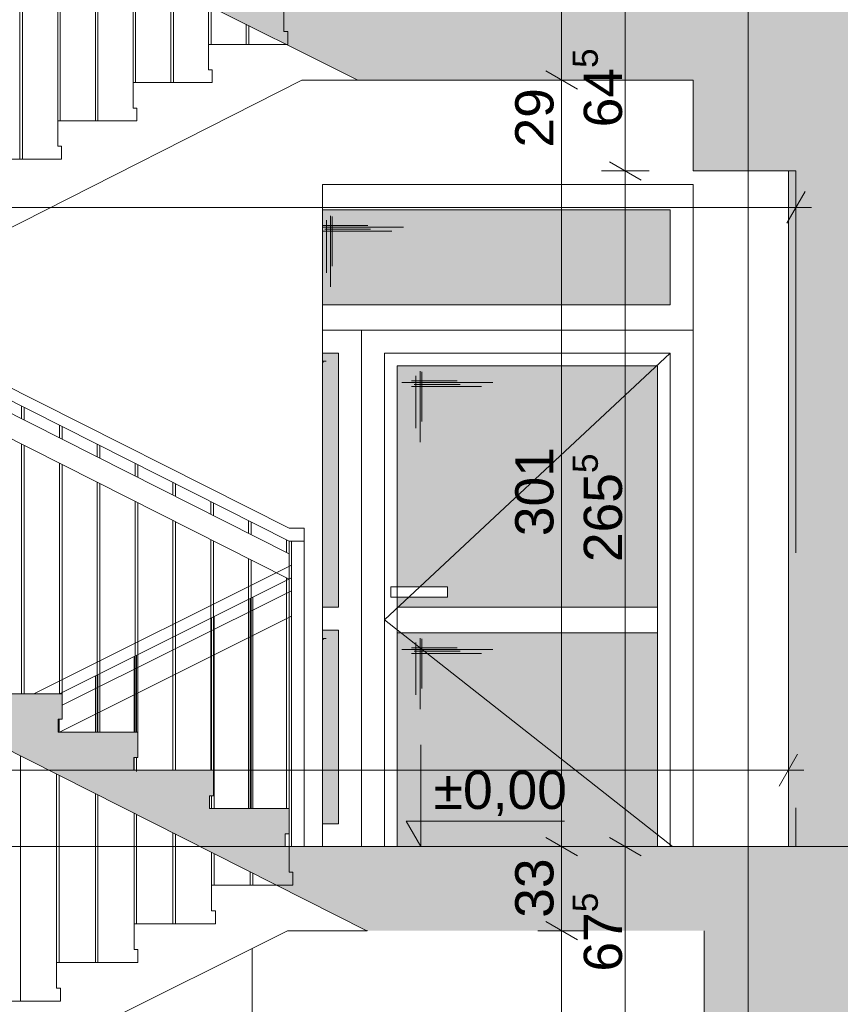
# Paper-space layout 'A-15 INWENTARYZACJA - PRZEKRÓJ' of a CAD drawing. Header units: millimetres. Extents: x 0 to 594, y 0 to 550.
# Tile 5 of 62: x 118 to 150, y 156 to 194. Entities that reach past the tile are written whole.
import ezdxf
from ezdxf.xclip import XClip

# ---------------------------------------------------------------- set-up
doc = ezdxf.new("R2010")
doc.units = ezdxf.units.MM
doc.header["$MEASUREMENT"] = 0
doc.header["$XCLIPFRAME"] = 0
for name, pattern in [('DASHDOTX2', [1000, 500, -250, 0, -250]), ('KURZGESTRICHELT', [550, 400, -150]), ('LINIE_3', [25, 15, -10]), ('PRZERYWANA', [5.64444, 2.82222, -2.82222]), ('VERDECKT', [381, 254, -127])]:
    doc.linetypes.add(name, pattern=pattern)
for name, color, linetype, lineweight, true_color in [('A__balustrada_Nr_pióra__161', 7, 'Continuous', 5, 0x949494), ('A_osie_Nr_pióra__16', 7, 'Continuous', 5, 0x0f0f0f), ('A_pochwyt_Nr_pióra__161', 7, 'Continuous', 5, 0x949494), ('A_schody_Nr_pióra__9', 7, 'Continuous', 13, 0xadadad), ('A_stolarka_Nr_pióra__254', 7, 'Continuous', 5, 0xfdfdfd), ('A_stolarka_Nr_pióra__9', 7, 'Continuous', 13, 0xadadad), ('A_strop_Nr_pióra__10', 7, 'Continuous', 13, 0x4b4b4b), ('A_widok_Nr_pióra__121', 7, 'Continuous', 5, 0xcacaca), ('A_ściany_Nr_pióra__8', 7, 'Continuous', 13, 0x4c4c4c), ('A_ściany_Nr_pióra__9', 7, 'Continuous', 13, 0xadadad)]:
    doc.layers.add(name, color=color, linetype=linetype, lineweight=lineweight, true_color=true_color)
doc.layers.add('A_podrys', color=7, linetype='Continuous')
doc.layers.add('A_stolarka', color=7, linetype='Continuous')
for name, color, linetype, lineweight in [('A_schody_Nr_pióra__1', 7, 'Continuous', 20), ('A_strop_Nr_pióra__1', 7, 'Continuous', 20), ('A_wymiary_Nr_pióra__1', 7, 'Continuous', 20), ('A_wymiary_Nr_pióra__2', 8, 'Continuous', 13), ('A_ściany_Nr_pióra__1', 7, 'Continuous', 20)]:
    doc.layers.add(name, color=color, linetype=linetype, lineweight=lineweight)
doc.styles.add('STYL_AUTOMATYCZNY_1', font='arial.ttf')
doc.styles.add('STYL_AUTOMATYCZNY_4', font='arial.ttf')

# ---------------------------------------------------------------- blocks, each defined once
blk = doc.blocks.new('Rysunek_2_2', base_point=(-1563.001, -181.131))
at = {"linetype": 'Continuous', "lineweight": 0, "true_color": 0x000000}
h = blk.add_hatch(color=18, dxfattribs=at)
h.paths.add_polyline_path([(78.971, 521.258), (82.471, 521.258), (82.471, 526.771), (144.471, 526.771), (144.471, 492.058), (128.571, 492.058), (128.571, 487.833), (144.178, 487.833), (144.178, 485.033), (148.171, 485.033), (148.171, 458.833), (128.921, 458.833), (128.921, 459.335), (129.071, 459.335), (129.071, 460.335), (125.881, 460.335), (125.881, 460.838), (126.031, 460.838), (126.031, 461.838), (122.841, 461.838), (122.841, 462.34), (122.991, 462.34), (122.991, 463.34), (119.801, 463.34), (119.801, 463.842), (119.951, 463.842), (119.951, 464.842), (116.761, 464.842), (116.761, 465.345), (116.911, 465.345), (116.911, 466.345), (113.721, 466.345), (113.721, 466.847), (113.871, 466.847), (113.871, 467.847), (110.681, 467.847), (110.681, 468.349), (110.831, 468.349), (110.831, 469.349), (107.641, 469.349), (107.641, 469.851), (107.791, 469.851), (107.791, 470.851), (104.601, 470.851), (104.601, 471.354), (104.751, 471.354), (104.751, 472.354), (101.561, 472.354), (101.561, 472.856), (101.711, 472.856), (101.711, 473.856), (98.521, 473.856), (98.521, 474.358), (98.671, 474.358), (98.671, 475.358), (95.471, 475.358), (82.471, 475.358), (82.471, 472.158), (98.571, 472.158), (131.1, 456.083), (143.951, 456.083), (143.951, 452.033), (147.971, 452.033), (147.971, 425.983), (128.521, 425.983), (128.521, 426.467), (128.671, 426.467), (128.671, 427.467), (125.541, 427.467), (125.541, 427.951), (125.691, 427.951), (125.691, 428.951), (122.561, 428.951), (122.561, 429.435), (122.711, 429.435), (122.711, 430.435), (119.581, 430.435), (119.581, 430.92), (119.731, 430.92), (119.731, 431.92), (116.601, 431.92), (116.601, 432.404), (116.751, 432.404), (116.751, 433.404), (113.621, 433.404), (113.621, 433.888), (113.771, 433.888), (113.771, 434.888), (110.641, 434.888), (110.641, 435.372), (110.791, 435.372), (110.791, 436.372), (107.661, 436.372), (107.661, 436.856), (107.811, 436.856), (107.811, 437.856), (104.681, 437.856), (104.681, 438.34), (104.831, 438.34), (104.831, 439.34), (101.701, 439.34), (101.701, 439.824), (101.851, 439.824), (101.851, 440.824), (98.721, 440.824), (98.721, 441.308), (98.871, 441.308), (98.871, 442.308), (98.321, 442.308), (82.471, 442.308), (82.471, 439.308), (98.4, 439.308), (130.728, 423.208), (144.291, 423.208), (144.291, 419.148), (147.671, 419.148), (147.671, 393.008), (128.121, 393.008), (128.121, 393.522), (128.271, 393.522), (128.271, 394.522), (125.181, 394.522), (125.181, 395.035), (125.331, 395.035), (125.331, 396.035), (122.241, 396.035), (122.241, 396.549), (122.391, 396.549), (122.391, 397.549), (119.301, 397.549), (119.301, 398.063), (119.451, 398.063), (119.451, 399.063), (116.361, 399.063), (116.361, 399.576), (116.511, 399.576), (116.511, 400.576), (113.421, 400.576), (113.421, 401.09), (113.571, 401.09), (113.571, 402.09), (110.481, 402.09), (110.481, 402.604), (110.631, 402.604), (110.631, 403.604), (107.541, 403.604), (107.541, 404.117), (107.691, 404.117), (107.691, 405.117), (104.601, 405.117), (104.601, 405.631), (104.751, 405.631), (104.751, 406.631), (101.661, 406.631), (101.661, 407.145), (101.811, 407.145), (101.811, 408.145), (98.721, 408.145), (98.721, 408.658), (98.871, 408.658), (98.871, 409.658), (95.671, 409.658), (82.471, 409.658), (82.471, 406.408), (98.817, 406.408), (131.205, 389.733), (143.851, 389.733), (143.851, 385.843), (147.471, 385.843), (147.471, 359.733), (128.121, 359.733), (128.121, 360.245), (128.271, 360.245), (128.271, 361.245), (125.091, 361.245), (125.091, 361.756), (125.241, 361.756), (125.241, 362.756), (122.061, 362.756), (122.061, 363.267), (122.211, 363.267), (122.211, 364.267), (119.031, 364.267), (119.031, 364.779), (119.181, 364.779), (119.181, 365.779), (116.001, 365.779), (116.001, 366.29), (116.151, 366.29), (116.151, 367.29), (112.971, 367.29), (112.971, 367.801), (113.121, 367.801), (113.121, 368.801), (109.941, 368.801), (109.941, 369.313), (110.091, 369.313), (110.091, 370.313), (106.911, 370.313), (106.911, 370.824), (107.061, 370.824), (107.061, 371.824), (103.881, 371.824), (103.881, 372.335), (104.031, 372.335), (104.031, 373.335), (100.851, 373.335), (100.851, 373.847), (101.001, 373.847), (101.001, 374.847), (97.821, 374.847), (97.821, 375.358), (97.971, 375.358), (97.971, 376.358), (94.771, 376.358), (82.471, 376.358), (82.471, 373.208), (97.746, 373.208), (130.725, 356.758), (144.201, 356.758), (144.201, 353.088), (148.071, 353.088), (148.071, 326.658), (128.521, 326.658), (128.521, 327.154), (128.671, 327.154), (128.671, 328.154), (125.521, 328.154), (125.521, 328.649), (125.671, 328.649), (125.671, 329.649), (122.521, 329.649), (122.521, 330.145), (122.671, 330.145), (122.671, 331.145), (119.521, 331.145), (119.521, 331.64), (119.671, 331.64), (119.671, 332.64), (116.521, 332.64), (116.521, 333.135), (116.671, 333.135), (116.671, 334.135), (113.521, 334.135), (113.521, 334.631), (113.671, 334.631), (113.671, 335.631), (110.521, 335.631), (110.521, 336.126), (110.671, 336.126), (110.671, 337.126), (107.521, 337.126), (107.521, 337.622), (107.671, 337.622), (107.671, 338.622), (104.521, 338.622), (104.521, 339.117), (104.671, 339.117), (104.671, 340.117), (101.521, 340.117), (101.521, 340.613), (101.671, 340.613), (101.671, 341.613), (98.521, 341.613), (98.521, 342.108), (98.671, 342.108), (98.671, 343.108), (95.471, 343.108), (82.471, 343.108), (82.471, 340.108), (98.177, 340.108), (131.528, 323.483), (144.014, 323.483), (144.014, 319.913), (147.971, 319.913), (147.971, 293.683), (147.771, 293.683), (128.421, 293.683), (128.421, 294.185), (128.571, 294.185), (128.571, 295.185), (125.441, 295.185), (125.441, 295.688), (125.591, 295.688), (125.591, 296.688), (122.461, 296.688), (122.461, 297.19), (122.611, 297.19), (122.611, 298.19), (119.481, 298.19), (119.481, 298.692), (119.631, 298.692), (119.631, 299.692), (116.501, 299.692), (116.501, 300.195), (116.651, 300.195), (116.651, 301.195), (113.521, 301.195), (113.521, 301.697), (113.671, 301.697), (113.671, 302.697), (110.541, 302.697), (110.541, 303.199), (110.691, 303.199), (110.691, 304.199), (107.561, 304.199), (107.561, 304.701), (107.711, 304.701), (107.711, 305.701), (104.581, 305.701), (104.581, 306.204), (104.731, 306.204), (104.731, 307.204), (101.601, 307.204), (101.601, 307.706), (101.751, 307.706), (101.751, 308.706), (98.621, 308.706), (98.621, 309.208), (98.771, 309.208), (98.771, 310.208), (95.571, 310.208), (82.471, 310.208), (82.471, 307.008), (98.657, 307.008), (131.337, 290.533), (143.821, 290.533), (143.821, 286.843), (147.771, 286.843), (147.771, 260.633), (128.171, 260.633), (128.121, 260.633), (128.121, 261.099), (128.271, 261.099), (128.271, 262.099), (125.161, 262.099), (125.161, 262.565), (125.311, 262.565), (125.311, 263.565), (122.201, 263.565), (122.201, 264.031), (122.351, 264.031), (122.351, 265.031), (119.241, 265.031), (119.241, 265.497), (119.391, 265.497), (119.391, 266.497), (116.281, 266.497), (116.281, 266.963), (116.431, 266.963), (116.431, 267.963), (113.321, 267.963), (113.321, 268.429), (113.471, 268.429), (113.471, 269.429), (110.361, 269.429), (110.361, 269.895), (110.511, 269.895), (110.511, 270.895), (107.401, 270.895), (107.401, 271.36), (107.551, 271.36), (107.551, 272.36), (104.441, 272.36), (104.441, 272.826), (104.591, 272.826), (104.591, 273.826), (101.481, 273.826), (101.481, 274.292), (101.631, 274.292), (101.631, 275.292), (98.521, 275.292), (98.521, 275.758), (98.671, 275.758), (98.671, 276.758), (95.471, 276.758), (82.471, 276.758), (82.471, 273.908), (97.936, 273.908), (129.941, 258.058), (144.279, 258.058), (144.279, 254.058), (148.071, 254.058), (148.171, 254.058), (148.171, 227.858), (148.071, 227.858), (128.821, 227.858), (128.821, 228.317), (128.971, 228.317), (128.971, 229.317), (125.791, 229.317), (125.791, 229.776), (125.941, 229.776), (125.941, 230.776), (122.761, 230.776), (122.761, 231.235), (122.911, 231.235), (122.911, 232.235), (119.731, 232.235), (119.731, 232.695), (119.881, 232.695), (119.881, 233.695), (116.701, 233.695), (116.701, 234.154), (116.851, 234.154), (116.851, 235.154), (113.671, 235.154), (113.671, 235.613), (113.821, 235.613), (113.821, 236.613), (110.641, 236.613), (110.641, 237.072), (110.791, 237.072), (110.791, 238.072), (107.611, 238.072), (107.611, 238.531), (107.761, 238.531), (107.761, 239.531), (104.581, 239.531), (104.581, 239.99), (104.731, 239.99), (104.731, 240.99), (101.551, 240.99), (101.551, 241.449), (101.701, 241.449), (101.701, 242.449), (98.521, 242.449), (98.521, 242.908), (98.671, 242.908), (98.671, 243.908), (95.471, 243.908), (82.471, 243.908), (82.471, 257.508), (80.778, 257.508), (80.778, 257.458), (79.778, 257.458), (79.778, 257.508), (78.971, 257.508), (78.971, 128.858), (78.971, 108.706), (172.701, 108.706), (223.521, 108.706), (304.19, 108.706), (545.864, 108.706), (545.864, 212.647), (540.844, 212.647), (540.844, 210.897), (524.894, 210.897), (524.894, 211.43), (525.044, 211.43), (525.044, 212.43), (521.953, 212.43), (521.953, 212.963), (522.103, 212.963), (522.103, 213.963), (519.012, 213.963), (519.012, 214.496), (519.162, 214.496), (519.162, 215.496), (516.071, 215.496), (516.071, 216.029), (516.221, 216.029), (516.221, 217.029), (513.13, 217.029), (513.13, 217.562), (513.28, 217.562), (513.28, 218.562), (510.189, 218.562), (510.189, 219.095), (510.339, 219.095), (510.339, 220.095), (507.248, 220.095), (507.248, 220.628), (507.398, 220.628), (507.398, 221.628), (504.307, 221.628), (504.307, 222.161), (504.457, 222.161), (504.457, 223.161), (501.366, 223.161), (501.366, 223.694), (501.516, 223.694), (501.516, 224.694), (498.425, 224.694), (498.425, 225.226), (498.575, 225.226), (498.575, 226.226), (495.849, 226.226), (495.484, 226.226), (495.484, 226.759), (495.634, 226.759), (495.634, 227.759), (495.554, 227.759), (477.104, 227.759), (477.104, 254.109), (479.494, 254.109), (479.494, 257.939), (494.161, 257.939), (524.302, 242.503), (527.184, 241.027), (540.844, 241.027), (540.844, 243.977), (524.714, 243.977), (524.714, 244.505), (524.864, 244.505), (524.864, 245.505), (521.731, 245.505), (521.731, 246.033), (521.881, 246.033), (521.881, 247.033), (518.748, 247.033), (518.748, 247.56), (518.898, 247.56), (518.898, 248.56), (515.765, 248.56), (515.765, 249.088), (515.915, 249.088), (515.915, 250.088), (512.782, 250.088), (512.782, 250.616), (512.932, 250.616), (512.932, 251.616), (509.799, 251.616), (509.799, 252.144), (509.949, 252.144), (509.949, 253.144), (506.816, 253.144), (506.816, 253.671), (506.966, 253.671), (506.966, 254.671), (503.833, 254.671), (503.833, 255.199), (503.983, 255.199), (503.983, 256.199), (500.85, 256.199), (500.85, 256.727), (501, 256.727), (501, 257.727), (497.867, 257.727), (497.867, 258.255), (498.017, 258.255), (498.017, 259.255), (495.067, 259.255), (494.884, 259.255), (494.884, 259.782), (495.034, 259.782), (495.034, 260.782), (494.924, 260.782), (494.774, 260.782), (491.904, 260.782), (476.524, 260.782), (476.494, 260.782), (476.494, 287.012), (478.924, 287.012), (478.924, 290.882), (494.18, 290.882), (524.493, 275.514), (528.116, 273.677), (540.844, 273.677), (540.844, 276.987), (527.733, 276.987), (524.904, 276.987), (524.904, 277.513), (525.054, 277.513), (525.054, 278.513), (521.894, 278.513), (521.894, 279.039), (522.044, 279.039), (522.044, 280.039), (518.884, 280.039), (518.884, 280.565), (519.034, 280.565), (519.034, 281.565), (515.874, 281.565), (515.874, 282.091), (516.024, 282.091), (516.024, 283.091), (512.864, 283.091), (512.864, 283.617), (513.014, 283.617), (513.014, 284.617), (509.854, 284.617), (509.854, 285.143), (510.004, 285.143), (510.004, 286.143), (506.844, 286.143), (506.844, 286.669), (506.994, 286.669), (506.994, 287.669), (503.834, 287.669), (503.834, 288.195), (503.984, 288.195), (503.984, 289.195), (500.824, 289.195), (500.824, 289.721), (500.974, 289.721), (500.974, 290.721), (497.814, 290.721), (497.814, 291.247), (497.964, 291.247), (497.964, 292.247), (494.804, 292.247), (494.804, 292.271), (494.804, 292.773), (494.954, 292.773), (494.954, 293.773), (494.924, 293.773), (494.454, 293.773), (476.824, 293.773), (476.824, 319.773), (478.994, 319.773), (478.994, 323.723), (495.855, 323.723), (524.618, 308.913), (528.086, 307.127), (540.844, 307.127), (540.844, 310.427), (524.954, 310.427), (524.954, 310.959), (525.104, 310.959), (525.104, 311.959), (521.98, 311.959), (521.98, 312.49), (522.13, 312.49), (522.13, 313.49), (519.006, 313.49), (519.006, 314.021), (519.156, 314.021), (519.156, 315.021), (516.032, 315.021), (516.032, 315.553), (516.182, 315.553), (516.182, 316.553), (513.058, 316.553), (513.058, 317.084), (513.208, 317.084), (513.208, 318.084), (510.084, 318.084), (510.084, 318.615), (510.234, 318.615), (510.234, 319.615), (507.11, 319.615), (507.11, 320.147), (507.26, 320.147), (507.26, 321.147), (504.136, 321.147), (504.136, 321.678), (504.286, 321.678), (504.286, 322.678), (501.162, 322.678), (501.162, 323.21), (501.312, 323.21), (501.312, 324.21), (498.188, 324.21), (498.188, 324.741), (498.338, 324.741), (498.338, 325.741), (495.214, 325.741), (495.214, 325.759), (495.214, 326.272), (495.364, 326.272), (495.364, 327.272), (494.884, 327.272), (492.234, 327.272), (476.744, 327.272), (476.744, 353.502), (479.104, 353.502), (479.104, 357.272), (494.171, 357.272), (524.472, 342.222), (527.824, 340.557), (540.844, 340.557), (540.844, 343.717), (524.834, 343.717), (524.834, 344.21), (524.984, 344.21), (524.984, 345.21), (521.828, 345.21), (521.828, 345.703), (521.978, 345.703), (521.978, 346.703), (518.822, 346.703), (518.822, 347.196), (518.972, 347.196), (518.972, 348.196), (515.816, 348.196), (515.816, 348.689), (515.966, 348.689), (515.966, 349.689), (512.81, 349.689), (512.81, 350.182), (512.96, 350.182), (512.96, 351.182), (509.804, 351.182), (509.804, 351.676), (509.954, 351.676), (509.954, 352.676), (506.798, 352.676), (506.798, 353.169), (506.948, 353.169), (506.948, 354.169), (503.792, 354.169), (503.792, 354.662), (503.942, 354.662), (503.942, 355.662), (503.693, 355.662), (500.786, 355.662), (500.786, 356.155), (500.936, 356.155), (500.936, 357.155), (500.69, 357.155), (497.78, 357.155), (497.78, 357.648), (497.93, 357.648), (497.93, 358.648), (497.687, 358.648), (495.09, 358.648), (494.774, 358.648), (494.774, 359.141), (494.924, 359.141), (494.924, 360.141), (476.674, 360.141), (476.674, 386.401), (478.894, 386.401), (478.894, 389.901), (495.646, 389.901), (524.664, 375.537), (528.34, 373.717), (540.844, 373.717), (540.844, 377.057), (524.974, 377.057), (524.974, 377.542), (525.124, 377.542), (525.124, 378.542), (521.974, 378.542), (521.974, 379.027), (522.124, 379.027), (522.124, 380.027), (518.974, 380.027), (518.974, 380.512), (519.124, 380.512), (519.124, 381.512), (515.974, 381.512), (515.974, 381.997), (516.124, 381.997), (516.124, 382.997), (512.974, 382.997), (512.974, 383.482), (513.124, 383.482), (513.124, 384.482), (509.974, 384.482), (509.974, 384.967), (510.124, 384.967), (510.124, 385.967), (506.974, 385.967), (506.974, 386.452), (507.124, 386.452), (507.124, 387.452), (503.974, 387.452), (503.974, 387.937), (504.124, 387.937), (504.124, 388.937), (500.974, 388.937), (500.974, 389.422), (501.124, 389.422), (501.124, 390.422), (497.974, 390.422), (497.974, 390.907), (498.124, 390.907), (498.124, 391.907), (494.974, 391.907), (494.974, 392.392), (495.124, 392.392), (495.124, 393.392), (476.594, 393.392), (476.594, 419.552), (478.984, 419.552), (478.984, 423.322), (494.208, 423.322), (524.534, 408.57), (528.158, 406.807), (540.844, 406.807), (540.844, 410.087), (524.844, 410.087), (524.844, 410.563), (524.994, 410.563), (524.994, 411.563), (521.81, 411.563), (521.81, 412.039), (521.96, 412.039), (521.96, 413.039), (518.776, 413.039), (518.776, 413.515), (518.926, 413.515), (518.926, 414.515), (515.742, 414.515), (515.742, 414.991), (515.892, 414.991), (515.892, 415.991), (512.708, 415.991), (512.708, 416.467), (512.858, 416.467), (512.858, 417.467), (509.674, 417.467), (509.674, 417.943), (509.824, 417.943), (509.824, 418.943), (506.64, 418.943), (506.64, 419.419), (506.79, 419.419), (506.79, 420.419), (503.606, 420.419), (503.606, 420.895), (503.756, 420.895), (503.756, 421.895), (500.572, 421.895), (500.572, 422.37), (500.722, 422.37), (500.722, 423.37), (497.538, 423.37), (497.538, 423.846), (497.688, 423.846), (497.688, 424.846), (494.504, 424.846), (494.504, 425.322), (494.654, 425.322), (494.654, 426.322), (476.524, 426.322), (476.524, 452.452), (478.296, 452.452), (478.296, 456.352), (494.145, 456.352), (527.939, 439.877), (540.844, 439.877), (540.844, 442.957), (525.044, 442.957), (525.044, 443.423), (525.194, 443.423), (525.194, 444.423), (522.038, 444.423), (522.038, 444.888), (522.188, 444.888), (522.188, 445.888), (519.032, 445.888), (519.032, 446.354), (519.182, 446.354), (519.182, 447.354), (516.026, 447.354), (516.026, 447.819), (516.176, 447.819), (516.176, 448.819), (513.02, 448.819), (513.02, 449.285), (513.17, 449.285), (513.17, 450.285), (510.014, 450.285), (510.014, 450.75), (510.164, 450.75), (510.164, 451.75), (507.008, 451.75), (507.008, 452.215), (507.158, 452.215), (507.158, 453.215), (504.002, 453.215), (504.002, 453.681), (504.152, 453.681), (504.152, 454.681), (500.996, 454.681), (500.996, 455.146), (501.146, 455.146), (501.146, 456.146), (497.99, 456.146), (497.99, 456.612), (498.14, 456.612), (498.14, 457.612), (494.984, 457.612), (494.984, 458.077), (495.134, 458.077), (495.134, 459.077), (476.554, 459.077), (476.554, 485.297), (478.654, 485.297), (478.654, 488.687), (540.844, 488.687), (540.844, 485.317), (545.864, 485.317), (545.864, 508.739), (540.844, 508.739), (540.844, 506.896), (346.273, 506.896), (346.273, 532.459), (344.115, 532.459), (344.115, 530.095), (82.471, 530.095), (82.471, 532.459), (78.971, 532.459)])
h.paths.add_polyline_path([(95.471, 211.358), (82.471, 211.358), (82.471, 241.358), (97.329, 241.358), (131.386, 224.958), (144.133, 224.958), (144.133, 221.358), (148.071, 221.358), (148.071, 194.858), (128.521, 194.858), (128.521, 195.358), (128.671, 195.358), (128.671, 196.358), (125.521, 196.358), (125.521, 196.858), (125.671, 196.858), (125.671, 197.858), (122.521, 197.858), (122.521, 198.358), (122.671, 198.358), (122.671, 199.358), (119.521, 199.358), (119.521, 199.858), (119.671, 199.858), (119.671, 200.858), (116.521, 200.858), (116.521, 201.358), (116.671, 201.358), (116.671, 202.358), (113.521, 202.358), (113.521, 202.858), (113.671, 202.858), (113.671, 203.858), (110.521, 203.858), (110.521, 204.358), (110.671, 204.358), (110.671, 205.358), (107.521, 205.358), (107.521, 205.858), (107.671, 205.858), (107.671, 206.858), (104.521, 206.858), (104.521, 207.358), (104.671, 207.358), (104.671, 208.358), (101.521, 208.358), (101.521, 208.858), (101.671, 208.858), (101.671, 209.858), (98.521, 209.858), (98.521, 210.358), (98.671, 210.358), (98.671, 211.358)], flags=0)
h.paths.add_polyline_path([(82.471, 145.158), (82.471, 175.258), (98.262, 175.258), (131.328, 158.558), (144.571, 158.558), (144.571, 155.088), (147.971, 155.088), (147.971, 128.858), (126.421, 128.858), (126.421, 129.488), (126.571, 129.488), (126.571, 130.488), (123.477, 130.488), (123.477, 131.118), (123.627, 131.118), (123.627, 132.118), (120.532, 132.118), (120.532, 132.748), (120.682, 132.748), (120.682, 133.748), (117.588, 133.748), (117.588, 134.378), (117.738, 134.378), (117.738, 135.378), (114.643, 135.378), (114.643, 136.008), (114.793, 136.008), (114.793, 137.008), (111.699, 137.008), (111.699, 137.638), (111.849, 137.638), (111.849, 138.638), (108.754, 138.638), (108.754, 139.268), (108.904, 139.268), (108.904, 140.268), (105.81, 140.268), (105.81, 140.898), (105.96, 140.898), (105.96, 141.898), (102.865, 141.898), (102.865, 142.528), (103.015, 142.528), (103.015, 143.528), (99.921, 143.528), (99.921, 144.158), (100.071, 144.158), (100.071, 145.158), (96.871, 145.158)], flags=0)
h.paths.add_polyline_path([(98.571, 178.358), (82.471, 178.358), (82.471, 208.858), (97.167, 208.858), (130.967, 191.958), (144.129, 191.958), (144.129, 188.388), (147.871, 188.388), (147.871, 161.858), (131.471, 161.858), (128.271, 161.858), (128.121, 161.858), (128.121, 162.358), (128.271, 162.358), (128.271, 163.358), (125.151, 163.358), (125.151, 163.858), (125.301, 163.858), (125.301, 164.858), (122.181, 164.858), (122.181, 165.358), (122.331, 165.358), (122.331, 166.358), (119.211, 166.358), (119.211, 166.858), (119.361, 166.858), (119.361, 167.858), (116.241, 167.858), (116.241, 168.358), (116.391, 168.358), (116.391, 169.358), (113.271, 169.358), (113.271, 169.858), (113.421, 169.858), (113.421, 170.858), (110.301, 170.858), (110.301, 171.358), (110.451, 171.358), (110.451, 172.358), (107.331, 172.358), (107.331, 172.858), (107.481, 172.858), (107.481, 173.858), (104.361, 173.858), (104.361, 174.358), (104.511, 174.358), (104.511, 175.358), (101.391, 175.358), (101.391, 175.858), (101.541, 175.858), (101.541, 176.858), (98.421, 176.858), (98.421, 177.358), (98.571, 177.358)], flags=0)
h.paths.add_polyline_path([(150.524, 494.366), (170.201, 494.366), (170.201, 116.835), (150.524, 116.835)], flags=0)
h.paths.add_polyline_path([(172.701, 496.906), (150.524, 496.906), (150.524, 507.797), (150.524, 526.771), (195.183, 526.771), (195.183, 496.906)], flags=0)
h.paths.add_polyline_path([(172.701, 224.871), (222.021, 224.871), (222.021, 215.858), (223.521, 215.858), (223.521, 227.858), (172.701, 227.858), (172.701, 257.637), (222.021, 257.637), (222.021, 248.858), (223.521, 248.858), (223.521, 260.633), (172.701, 260.633), (172.701, 290.657), (222.021, 290.657), (222.021, 281.633), (223.521, 281.633), (223.521, 293.683), (172.701, 293.683), (172.701, 323.677), (222.021, 323.677), (222.021, 314.683), (223.521, 314.683), (223.521, 326.858), (172.701, 326.858), (172.701, 356.697), (222.021, 356.697), (222.021, 347.858), (223.521, 347.858), (223.521, 359.933), (172.701, 359.933), (172.701, 389.633), (222.021, 389.633), (222.021, 380.933), (223.521, 380.933), (223.521, 393.158), (172.701, 393.158), (172.701, 422.653), (222.021, 422.653), (222.021, 414.158), (223.521, 414.158), (223.521, 426.133), (172.701, 426.133), (172.701, 455.673), (222.021, 455.673), (222.021, 447.133), (223.521, 447.133), (223.521, 458.833), (172.701, 458.833), (172.701, 488.693), (222.021, 488.693), (222.021, 479.833), (223.521, 479.833), (223.521, 494.535), (251.6, 494.535), (251.6, 116.835), (223.521, 116.835), (223.521, 128.858), (172.701, 128.858), (172.701, 158.494), (222.021, 158.494), (222.021, 149.858), (223.521, 149.858), (223.521, 161.858), (172.701, 161.858), (172.701, 191.682), (222.021, 191.682), (222.021, 182.858), (223.521, 182.858), (223.521, 194.858), (172.701, 194.858)], flags=0)
h.paths.add_polyline_path([(196.183, 496.906), (196.183, 526.771), (211.83, 526.771), (211.83, 522.206), (215.555, 522.206), (215.555, 526.771), (277.7, 526.771), (277.7, 522.206), (281.341, 522.206), (281.341, 526.771), (330.073, 526.771), (343.402, 526.771), (343.402, 520.253), (344.306, 520.253), (344.306, 491.91), (330.073, 491.91), (308.338, 491.91), (308.338, 496.906), (302.69, 496.906), (223.521, 496.906), (222.021, 496.906)], flags=0)
h.paths.add_polyline_path([(252.986, 194.858), (252.986, 221.358), (256.744, 221.358), (256.744, 224.268), (276.249, 224.268), (276.249, 221.358), (280.601, 221.358), (280.601, 215.858), (282.33, 215.858), (282.33, 227.858), (253.1, 227.858), (253.1, 254.133), (255.965, 254.133), (255.965, 257.043), (276.56, 257.043), (276.56, 254.133), (280.531, 254.133), (280.531, 248.858), (282.33, 248.858), (282.33, 260.633), (253.1, 260.633), (253.1, 286.843), (255.62, 286.843), (255.62, 290.033), (276.43, 290.033), (276.43, 286.843), (280.911, 286.843), (280.911, 281.633), (282.33, 281.633), (282.33, 293.683), (253.1, 293.683), (253.1, 319.913), (255.56, 319.913), (255.56, 323.193), (276.41, 323.193), (276.41, 319.913), (280.781, 319.913), (280.781, 314.683), (282.33, 314.683), (282.33, 326.858), (253.1, 326.858), (253.1, 353.088), (255.85, 353.088), (255.85, 356.348), (276.87, 356.348), (276.87, 353.088), (280.771, 353.088), (280.771, 347.858), (282.33, 347.858), (282.33, 359.933), (253.1, 359.933), (253.1, 385.843), (255.8, 385.843), (255.8, 389.443), (276.57, 389.443), (276.57, 385.843), (280.771, 385.843), (280.771, 380.933), (282.33, 380.933), (282.33, 393.158), (253.1, 393.158), (253.1, 419.148), (255.377, 419.148), (255.377, 423.278), (277.092, 423.278), (277.092, 419.148), (280.851, 419.148), (280.851, 414.158), (282.33, 414.158), (282.33, 426.133), (253.1, 426.133), (253.1, 451.983), (255.98, 451.983), (255.98, 456.083), (276.881, 456.083), (276.86, 451.983), (280.851, 451.983), (280.851, 447.133), (282.33, 447.133), (282.33, 458.833), (253.1, 458.833), (253.1, 485.003), (255.966, 485.003), (255.966, 488.143), (276.82, 488.143), (276.82, 485.003), (280.951, 485.003), (280.951, 479.833), (282.33, 479.833), (282.33, 494.535), (302.69, 494.535), (302.69, 116.835), (282.33, 116.835), (282.33, 128.858), (253.1, 128.858), (253.1, 155.358), (255.659, 155.358), (255.659, 158.458), (277.1, 158.458), (277.1, 155.358), (280.751, 155.358), (280.751, 149.858), (282.33, 149.858), (282.33, 161.858), (253.1, 161.858), (253.1, 188.358), (255.71, 188.358), (255.71, 191.268), (276.58, 191.268), (276.58, 188.358), (280.69, 188.358), (280.69, 182.858), (282.33, 182.858), (282.33, 194.858)], flags=0)
h.paths.add_polyline_path([(304.19, 158.737), (455.374, 158.737), (455.374, 128.858), (304.19, 128.858)], flags=0)
h.paths.add_polyline_path([(304.19, 323.831), (474.634, 323.831), (474.634, 293.683), (304.19, 293.683)], flags=0)
h.paths.add_polyline_path([(304.19, 224.831), (474.634, 224.831), (474.634, 194.858), (304.19, 194.858)], flags=0)
h.paths.add_polyline_path([(304.19, 458.833), (304.19, 488.842), (474.634, 488.842), (474.634, 458.833)], flags=0)
h.paths.add_polyline_path([(304.19, 290.656), (474.634, 290.656), (474.634, 260.633), (304.19, 260.633)], flags=0)
h.paths.add_polyline_path([(474.634, 393.158), (304.19, 393.158), (304.19, 423.106), (474.634, 423.106)], flags=0)
h.paths.add_polyline_path([(304.19, 356.906), (474.634, 356.906), (474.634, 326.858), (304.19, 326.858)], flags=0)
h.paths.add_polyline_path([(304.19, 161.658), (304.19, 191.831), (474.634, 191.831), (474.634, 161.658), (455.374, 161.658)], flags=0)
h.paths.add_polyline_path([(304.19, 227.858), (304.19, 257.606), (474.634, 257.606), (474.634, 227.858)], flags=0)
h.paths.add_polyline_path([(304.19, 426.133), (304.19, 455.806), (474.634, 455.806), (474.634, 426.133)], flags=0)
h.paths.add_polyline_path([(304.19, 359.933), (304.19, 390.131), (474.634, 390.131), (474.634, 360.141), (474.634, 359.933)], flags=0)
h.paths.add_polyline_path([(349.328, 491.91), (349.328, 503.872), (540.844, 503.872), (540.844, 491.91), (474.634, 491.91)], flags=0)
h.paths.add_polyline_path([(540.844, 129.007), (456.874, 129.007), (456.874, 158.737), (474.634, 158.737), (474.634, 155.257), (479.284, 155.257), (479.284, 158.737), (495.613, 158.737), (516.724, 148.936), (518.578, 148.076), (518.578, 147.553), (540.844, 147.553)], flags=0)
h.paths.add_polyline_path([(477.024, 188.328), (479.355, 188.328), (479.355, 192.081), (494.25, 192.081), (524.526, 177.003), (528.16, 175.193), (540.844, 175.193), (540.844, 150.553), (519.727, 150.553), (516.954, 150.553), (516.954, 151.941), (513.964, 151.941), (513.964, 153.329), (510.974, 153.329), (510.974, 154.717), (507.984, 154.717), (507.984, 156.106), (504.994, 156.106), (504.994, 157.494), (502.004, 157.494), (502.004, 158.882), (499.014, 158.882), (499.014, 160.27), (496.024, 160.27), (496.024, 161.658), (494.834, 161.658), (477.024, 161.658)], flags=0)
h.paths.add_polyline_path([(477.104, 220.828), (479.254, 220.828), (479.254, 224.558), (495.439, 224.558), (524.46, 209.432), (525.678, 208.797), (526.72, 208.797), (540.844, 208.797), (540.844, 178.537), (527.761, 178.537), (525.004, 178.537), (525.004, 179.014), (525.154, 179.014), (525.154, 180.014), (522.017, 180.014), (522.017, 180.49), (522.167, 180.49), (522.167, 181.49), (519.03, 181.49), (519.03, 181.967), (519.18, 181.967), (519.18, 182.967), (516.043, 182.967), (516.043, 183.443), (516.193, 183.443), (516.193, 184.443), (513.056, 184.443), (513.056, 184.919), (513.206, 184.919), (513.206, 185.919), (510.069, 185.919), (510.069, 186.396), (510.219, 186.396), (510.219, 187.396), (507.082, 187.396), (507.082, 187.872), (507.232, 187.872), (507.232, 188.872), (504.095, 188.872), (504.095, 189.349), (504.245, 189.349), (504.245, 190.349), (501.108, 190.349), (501.108, 190.825), (501.258, 190.825), (501.258, 191.825), (498.121, 191.825), (498.121, 192.302), (498.271, 192.302), (498.271, 193.302), (495.271, 193.302), (495.134, 193.302), (495.134, 193.778), (495.284, 193.778), (495.284, 194.778), (494.874, 194.778), (477.104, 194.778)], flags=0)
at = {"layer": 'A_stolarka', "linetype": 'Continuous', "lineweight": 0, "true_color": 0x2d2d2d}
for points in [[(129.58, 183.136), (143.23, 183.136), (143.23, 186.858), (129.58, 186.858)], [(130.219, 171.258), (130.219, 181.236), (129.58, 181.236), (129.58, 171.258)], [(132.519, 171.653), (132.519, 171.258), (142.73, 171.258), (142.73, 180.736), (132.519, 180.736), (132.519, 172.063), (134.498, 172.063), (134.498, 171.653)], [(129.58, 162.758), (130.219, 162.758), (130.219, 170.358), (129.58, 170.358)], [(132.519, 170.258), (132.519, 161.858), (142.73, 161.858), (142.73, 170.258)]]:
    blk.add_hatch(color=250, dxfattribs=at).paths.add_polyline_path(points)
at = {"layer": 'A__balustrada_Nr_pióra__161', "color": 252, "linetype": 'Continuous', "lineweight": 5, "true_color": 0x949494}
for p, q in [((117.776, 178.659), (117.776, 179.159)), ((117.876, 178.608), (117.876, 179.108)), ((119.261, 177.909), (119.261, 178.409)), ((119.361, 177.858), (119.361, 178.358)), ((117.776, 167.858), (117.776, 177.659)), ((117.876, 167.858), (117.876, 177.608)), ((120.746, 177.159), (120.746, 177.659)), ((120.846, 177.108), (120.846, 177.608)), ((119.261, 167.858), (119.261, 176.909)), ((119.361, 167.858), (119.361, 176.858)), ((122.231, 176.409), (122.231, 176.909)), ((122.331, 176.358), (122.331, 176.858)), ((120.746, 166.358), (120.746, 176.159)), ((120.846, 166.358), (120.846, 176.108)), ((123.716, 175.659), (123.716, 176.159)), ((123.816, 175.608), (123.816, 176.108)), ((122.231, 166.358), (122.231, 175.409)), ((122.331, 166.358), (122.331, 175.358)), ((125.201, 174.909), (125.201, 175.409)), ((125.301, 174.858), (125.301, 175.358)), ((123.716, 164.858), (123.716, 174.659)), ((123.816, 164.858), (123.816, 174.608)), ((126.686, 174.159), (126.686, 174.659)), ((126.786, 174.108), (126.786, 174.608)), ((128.871, 174.358), (128.271, 174.358)), ((128.871, 161.858), (128.871, 174.358)), ((125.201, 164.858), (125.201, 173.909)), ((125.301, 164.858), (125.301, 173.858)), ((128.171, 173.409), (128.171, 173.909)), ((128.271, 163.358), (128.271, 173.858)), ((128.871, 173.858), (128.271, 173.858)), ((128.371, 161.858), (128.371, 173.858)), ((126.686, 163.358), (126.686, 173.159)), ((126.786, 163.358), (126.786, 173.108)), ((128.171, 163.358), (128.171, 172.409))]:
    blk.add_line(p, q, dxfattribs=at)
at = {"layer": 'A_osie_Nr_pióra__16', "color": 250, "linetype": 'DASHDOTX2', "lineweight": 5, "true_color": 0x0f0f0f}
blk.add_line((146.296, 501.211), (146.296, 142.962), dxfattribs=at)
at = {"layer": 'A_pochwyt_Nr_pióra__161', "color": 252, "linetype": 'Continuous', "lineweight": 5, "true_color": 0x949494}
for p, q in [((98.471, 189.409), (128.271, 174.358)), ((98.471, 188.909), (128.271, 173.858)), ((98.471, 188.409), (128.271, 173.358)), ((98.471, 187.409), (128.271, 172.358))]:
    blk.add_line(p, q, dxfattribs=at)
at = {"layer": 'A_schody_Nr_pióra__1', "color": 7, "linetype": 'Continuous', "lineweight": 20}
for p, q in [((97.167, 208.858), (130.967, 191.958)), ((98.262, 175.258), (131.328, 158.558)), ((119.361, 167.858), (116.241, 167.858)), ((119.361, 166.858), (119.361, 167.858)), ((119.361, 166.858), (119.211, 166.858)), ((119.211, 166.358), (119.211, 166.858)), ((122.331, 166.358), (119.211, 166.358)), ((122.331, 165.358), (122.331, 166.358)), ((122.331, 165.358), (122.181, 165.358)), ((122.181, 164.858), (122.181, 165.358)), ((125.301, 164.858), (122.181, 164.858)), ((125.301, 163.858), (125.301, 164.858)), ((125.301, 163.858), (125.151, 163.858)), ((125.151, 163.358), (125.151, 163.858)), ((128.271, 163.358), (125.151, 163.358)), ((128.271, 162.358), (128.271, 163.358)), ((128.271, 162.358), (128.121, 162.358)), ((128.121, 161.858), (128.121, 162.358))]:
    blk.add_line(p, q, dxfattribs=at)
at = {"layer": 'A_schody_Nr_pióra__9', "color": 253, "linetype": 'PRZERYWANA', "lineweight": 13, "true_color": 0xadadad}
for p, q in [((128.071, 193.858), (128.071, 194.858)), ((128.071, 193.858), (128.221, 193.858)), ((128.221, 193.358), (128.221, 193.858)), ((128.167, 193.358), (128.221, 193.358)), ((128.271, 161.858), (131.471, 161.858)), ((128.271, 160.858), (128.271, 161.858)), ((128.271, 160.858), (128.421, 160.858)), ((128.421, 160.34), (128.421, 160.858)), ((127.8, 160.34), (128.421, 160.34))]:
    blk.add_line(p, q, dxfattribs=at)
at = {"layer": 'A_schody_Nr_pióra__9', "color": 253, "linetype": 'Continuous', "lineweight": 13, "true_color": 0xadadad}
for p, q in [((125.111, 193.358), (128.167, 193.358)), ((125.111, 192.358), (125.111, 193.358)), ((125.111, 192.358), (125.261, 192.358)), ((125.261, 191.858), (125.261, 192.358)), ((98.979, 176.858), (128.777, 191.958)), ((122.151, 191.858), (125.261, 191.858)), ((122.151, 190.858), (122.151, 191.858)), ((130.967, 191.958), (128.777, 191.958)), ((122.151, 190.858), (122.301, 190.858)), ((122.301, 190.358), (122.301, 190.858)), ((119.191, 190.358), (122.301, 190.358)), ((119.191, 189.358), (119.191, 190.358)), ((119.191, 189.358), (119.341, 189.358)), ((119.341, 188.858), (119.341, 189.358)), ((116.231, 188.858), (119.341, 188.858)), ((125.231, 160.34), (127.8, 160.34)), ((125.231, 159.34), (125.231, 160.34)), ((125.231, 159.34), (125.381, 159.34)), ((125.381, 158.822), (125.381, 159.34)), ((100.071, 144.505), (128.21, 158.558)), ((122.191, 158.822), (125.381, 158.822)), ((122.191, 157.822), (122.191, 158.822)), ((128.21, 158.558), (131.328, 158.558)), ((122.191, 157.822), (122.341, 157.822)), ((122.341, 157.304), (122.341, 157.822)), ((119.151, 157.304), (122.341, 157.304)), ((119.151, 156.304), (119.151, 157.304)), ((119.151, 156.304), (119.301, 156.304)), ((119.301, 155.785), (119.301, 156.304)), ((116.111, 155.785), (119.301, 155.785))]:
    blk.add_line(p, q, dxfattribs=at)
blk.add_point((131.328, 158.558), dxfattribs=at)
at = {"layer": 'A_stolarka_Nr_pióra__254', "color": 7, "linetype": 'Continuous', "lineweight": 5, "true_color": 0xfdfdfd}
for p, q in [((129.745, 186.452), (129.745, 184.395)), ((129.905, 186.627), (129.905, 183.839)), ((129.971, 186.597), (129.971, 184.652)), ((129.58, 186.251), (131.367, 186.251)), ((129.58, 186.185), (132.764, 186.185)), ((129.58, 186.024), (132.311, 186.024)), ((129.674, 186.108), (131.474, 186.108)), ((129.58, 180.915), (129.734, 180.915)), ((129.58, 180.875), (129.62, 180.875)), ((133.254, 180.35), (133.254, 178.292)), ((133.415, 180.524), (133.415, 177.737)), ((133.481, 180.495), (133.481, 178.55)), ((132.699, 180.082), (136.274, 180.082)), ((133.076, 180.148), (134.876, 180.148)), ((133.076, 179.922), (135.82, 179.922)), ((133.184, 180.005), (134.984, 180.005)), ((129.58, 170.037), (129.734, 170.037)), ((129.58, 169.997), (129.62, 169.997)), ((133.254, 169.872), (133.254, 167.814)), ((133.415, 170.046), (133.415, 167.259)), ((133.481, 170.017), (133.481, 168.072)), ((132.699, 169.604), (136.274, 169.604)), ((133.076, 169.67), (134.876, 169.67)), ((133.076, 169.444), (135.82, 169.444)), ((133.184, 169.527), (134.984, 169.527))]:
    blk.add_line(p, q, dxfattribs=at)
at = {"layer": 'A_stolarka_Nr_pióra__9', "color": 253, "linetype": 'Continuous', "lineweight": 13, "true_color": 0xadadad}
for p, q in [((144.13, 187.858), (129.58, 187.858)), ((144.13, 187.858), (144.13, 161.858)), ((143.23, 186.858), (129.58, 186.858)), ((143.23, 186.858), (143.23, 183.136)), ((143.23, 183.136), (129.58, 183.136)), ((144.13, 182.136), (129.58, 182.136)), ((131.119, 182.136), (131.119, 161.858)), ((130.219, 181.236), (129.58, 181.236)), ((130.219, 181.236), (130.219, 171.258)), ((143.23, 181.236), (132.019, 181.236)), ((132.019, 181.236), (132.019, 161.858)), ((143.23, 181.236), (143.23, 161.858)), ((132.519, 180.736), (132.519, 161.858)), ((142.73, 180.736), (132.519, 180.736)), ((142.73, 180.736), (142.73, 161.858)), ((132.273, 171.653), (132.273, 172.063)), ((132.273, 172.063), (134.498, 172.063)), ((134.498, 172.063), (134.498, 171.653)), ((134.498, 171.653), (132.273, 171.653)), ((129.58, 171.258), (130.219, 171.258)), ((132.519, 171.258), (142.73, 171.258)), ((129.58, 170.358), (130.219, 170.358)), ((130.219, 170.358), (130.219, 162.758)), ((132.519, 170.258), (142.73, 170.258)), ((129.58, 162.758), (130.219, 162.758)), ((144.13, 161.858), (129.58, 161.858))]:
    blk.add_line(p, q, dxfattribs=at)
at = {"layer": 'A_stolarka_Nr_pióra__9', "color": 253, "linetype": 'VERDECKT', "lineweight": 13, "true_color": 0xadadad}
for p, q in [((143.23, 181.236), (132.019, 170.758)), ((132.019, 170.758), (143.33, 161.858))]:
    blk.add_line(p, q, dxfattribs=at)
at = {"layer": 'A_strop_Nr_pióra__1', "color": 7, "linetype": 'Continuous', "lineweight": 20}
for p, q in [((130.967, 191.958), (144.129, 191.958)), ((144.129, 191.958), (144.129, 188.388)), ((144.129, 188.388), (147.871, 188.388)), ((128.121, 161.858), (129.58, 161.858)), ((144.13, 161.858), (147.871, 161.858)), ((144.571, 158.558), (144.571, 155.088))]:
    blk.add_line(p, q, dxfattribs=at)
at = {"layer": 'A_strop_Nr_pióra__10', "color": 251, "linetype": 'KURZGESTRICHELT', "lineweight": 13, "true_color": 0x4b4b4b}
for p, q in [((33.414, 161.858), (128.121, 161.858)), ((147.871, 161.858), (172.701, 161.858))]:
    blk.add_line(p, q, dxfattribs=at)
at = {"layer": 'A_widok_Nr_pióra__121', "color": 9, "linetype": 'Continuous', "lineweight": 5, "true_color": 0xcacaca}
for p, q in [((117.711, 188.858), (117.711, 198.586)), ((117.811, 188.858), (117.811, 198.536)), ((119.191, 190.358), (119.191, 197.846)), ((119.291, 190.358), (119.291, 197.796)), ((120.671, 190.358), (120.671, 197.106)), ((120.771, 190.358), (120.771, 197.056)), ((122.151, 191.858), (122.151, 196.366)), ((122.251, 191.858), (122.251, 196.316)), ((123.631, 191.858), (123.631, 195.626)), ((123.731, 191.858), (123.731, 195.576)), ((125.111, 193.358), (125.111, 194.886)), ((125.211, 193.358), (125.211, 194.836)), ((126.591, 193.358), (126.591, 194.146)), ((126.691, 193.358), (126.691, 194.096)), ((118.259, 167.858), (128.371, 172.908)), ((128.371, 161.858), (128.371, 172.908)), ((119.26, 167.858), (128.371, 172.408)), ((128.271, 161.858), (128.271, 172.358)), ((119.361, 167.409), (128.371, 171.908)), ((126.751, 163.358), (126.751, 171.599)), ((126.851, 163.358), (126.851, 171.649)), ((119.26, 166.358), (128.371, 170.908)), ((125.331, 163.358), (125.331, 170.89)), ((125.231, 164.858), (125.231, 170.84)), ((123.811, 164.858), (123.811, 170.131)), ((123.711, 164.858), (123.711, 170.081)), ((122.291, 166.358), (122.291, 169.372)), ((122.191, 166.358), (122.191, 169.322)), ((120.671, 166.358), (120.671, 168.563)), ((120.771, 166.358), (120.771, 168.613)), ((119.251, 166.358), (119.251, 166.858)), ((117.731, 155.785), (117.731, 165.425)), ((122.191, 164.853), (122.191, 165.358)), ((122.291, 164.803), (122.291, 165.358)), ((119.151, 157.304), (119.151, 164.708)), ((119.251, 157.304), (119.251, 164.658)), ((120.671, 157.304), (120.671, 163.94)), ((120.771, 157.304), (120.771, 163.89)), ((125.231, 163.358), (125.231, 163.858)), ((122.191, 158.822), (122.191, 163.173)), ((122.291, 158.822), (122.291, 163.122)), ((123.711, 158.822), (123.711, 162.405)), ((123.811, 158.822), (123.811, 162.355)), ((125.231, 160.34), (125.231, 161.637)), ((125.331, 160.34), (125.331, 161.587)), ((126.751, 160.34), (126.751, 160.87)), ((126.851, 160.34), (126.851, 160.819))]:
    blk.add_line(p, q, dxfattribs=at)
at = {"layer": 'A_wymiary_Nr_pióra__1', "color": 7, "linetype": 'Continuous', "lineweight": 20}
for p, q in [((138.346, 192.319), (139.596, 191.597)), ((140.846, 188.749), (142.096, 188.027)), ((147.81, 186.333), (148.532, 187.583)), ((133.451, 161.858), (133.451, 165.858)), ((147.51, 164.233), (148.232, 165.483)), ((133.451, 161.858), (132.871, 162.858)), ((132.871, 162.858), (133.451, 162.858)), ((133.451, 162.858), (139.084, 162.858)), ((138.346, 162.219), (139.596, 161.497)), ((140.846, 162.219), (142.096, 161.497)), ((138.346, 158.919), (139.596, 158.197))]:
    blk.add_line(p, q, dxfattribs=at)
at = {"layer": 'A_wymiary_Nr_pióra__2', "color": 8, "linetype": 'Continuous', "lineweight": 13}
for p, q in [((138.971, 191.958), (138.971, 194.858)), ((141.471, 188.388), (141.471, 194.858)), ((139.909, 191.958), (138.034, 191.958)), ((138.971, 161.858), (138.971, 191.958)), ((142.409, 188.388), (140.534, 188.388)), ((141.471, 161.858), (141.471, 188.388)), ((148.171, 186.021), (148.171, 187.896)), ((82.471, 186.958), (148.171, 186.958)), ((148.171, 186.958), (148.782, 186.958)), ((147.871, 163.921), (147.871, 165.796)), ((82.471, 164.858), (147.871, 164.858)), ((147.871, 164.858), (148.482, 164.858)), ((133.451, 161.858), (132.701, 161.858)), ((133.451, 161.858), (134.201, 161.858)), ((139.909, 161.858), (138.034, 161.858)), ((138.971, 158.558), (138.971, 161.858)), ((142.409, 161.858), (140.534, 161.858)), ((141.471, 155.088), (141.471, 161.858)), ((139.909, 158.558), (138.034, 158.558)), ((138.971, 128.858), (138.971, 158.558))]:
    blk.add_line(p, q, dxfattribs=at)
at = {"layer": 'A_ściany_Nr_pióra__1', "color": 7, "linetype": 'Continuous', "lineweight": 20}
blk.add_line((147.871, 188.388), (147.871, 161.858), dxfattribs=at)
at = {"layer": 'A_ściany_Nr_pióra__8', "color": 251, "linetype": 'LINIE_3', "lineweight": 13, "true_color": 0x4c4c4c}
for p, q in [((147.871, 188.388), (148.171, 188.388)), ((148.171, 188.388), (148.171, 161.858))]:
    blk.add_line(p, q, dxfattribs=at)
at = {"layer": 'A_ściany_Nr_pióra__9', "color": 253, "linetype": 'Continuous', "lineweight": 13, "true_color": 0xadadad}
for p, q in [((129.58, 187.858), (129.58, 161.858)), ((126.821, 157.864), (126.821, 128.858))]:
    blk.add_line(p, q, dxfattribs=at)
at = {"layer": 'A_wymiary_Nr_pióra__1', "color": 7, "linetype": 'Continuous', "lineweight": 20, "char_height": 1.5, "attachment_point": 7, "rotation": 90, "style": 'STYL_AUTOMATYCZNY_1'}
for s, insert in [('\\A1;{\\pql;\\fArial|b0|i0|c238|p0;\\W1.000000;64\\fArial|b0|i0|c238|p0;\\W1.000000;\\A1{\\H.66x;\\S5^  ;}}', (141.779, 190.102)), ('\\A1;{\\pql;\\fArial|b0|i0|c238|p0;\\W1.000000;265\\fArial|b0|i0|c238|p0;\\W1.000000;\\A1{\\H.66x;\\S5^  ;}}', (141.779, 173.03)), ('\\A1;{\\pql;\\fArial|b0|i0|c238|p0;\\W1.000000;67\\fArial|b0|i0|c238|p0;\\W1.000000;\\A1{\\H.66x;\\S5^  ;}}', (141.779, 156.952))]:
    blk.add_mtext(s, dxfattribs=dict(at, insert=insert))
at = {"layer": 'A_wymiary_Nr_pióra__1', "color": 7, "linetype": 'Continuous', "lineweight": 20, "char_height": 1.5, "attachment_point": 7, "rotation": 90, "style": 'STYL_AUTOMATYCZNY_4'}
for s, insert, width in [('\\A1;{\\pql;\\fArial|b0|i0|c238|p0;\\W1.000000;29}', (138.671, 189.309), 2.28817), ('\\A1;{\\pql;\\fArial|b0|i0|c238|p0;\\W1.000000;301}', (138.671, 174.048), 3.43226), ('\\A1;{\\pql;\\fArial|b0|i0|c238|p0;\\W1.000000;33}', (138.671, 159.064), 2.28817)]:
    blk.add_mtext(s, dxfattribs=dict(at, insert=insert, width=width))
at = {"layer": 'A_wymiary_Nr_pióra__1', "color": 7, "linetype": 'Continuous', "lineweight": 20, "insert": (133.951, 163.058), "char_height": 1.5, "width": 5.13282, "attachment_point": 7, "style": 'STYL_AUTOMATYCZNY_4'}
blk.add_mtext('\\A1;{\\pql;\\fArial|b0|i0|c238|p0;\\W1.000000;±0,00}', dxfattribs=at)

psp = doc.layouts.new('A-15 INWENTARYZACJA - PRZEKRÓJ')

# ---------------------------------------------------------------- block references
at = {"layer": 'A_podrys', "color": 37, "linetype": 'Continuous', "lineweight": 5, "true_color": 0x656532}
ref = psp.add_blockref('Rysunek_2_2', (-1563.001, -181.131), dxfattribs=at)
XClip(ref).set_block_clipping_path([(33.4137328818, 99.0731171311), (589.1, 545.1)])

doc.saveas('drawing.dxf')
